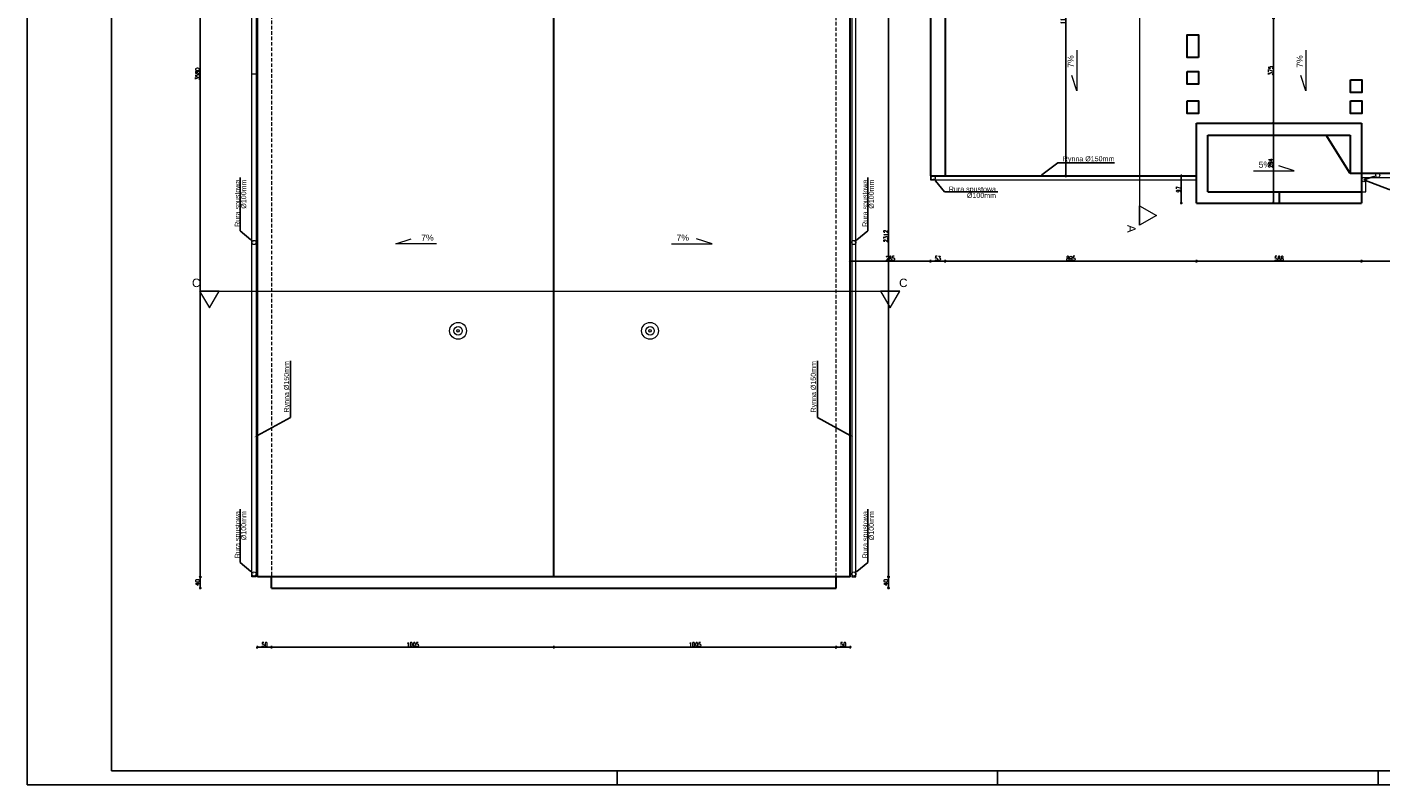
# Model space of a CAD drawing. Header units: millimetres. Extents: x 64838 to 107664, y -36848 to 0.
# Tile 104 of 109: x 95870 to 100689, y -32831 to -30133. Entities that reach past the tile are written whole.
import ezdxf
from ezdxf import colors
from ezdxf.entities.mleader import LeaderData, LeaderLine
from ezdxf.math import Vec2, Vec3

# ---------------------------------------------------------------- set-up
doc = ezdxf.new("R2010")
doc.units = ezdxf.units.MM
doc.linetypes.add('DASHED', pattern=[19.05, 12.7, -6.35])
doc.layers.get('Defpoints').update_dxf_attribs({"color": 30})
for name, color, linetype, lineweight in [('0.09', 22, 'Continuous', 9), ('0.25', 3, 'Continuous', 25), ('J wymiary', 1, 'Continuous', 9), ('OPIS', 7, 'Continuous', 5), ('sciany', 252, 'Continuous', 30)]:
    doc.layers.add(name, color=color, linetype=linetype, lineweight=lineweight)
doc.layers.add('e-cad_opisy', color=7, linetype='Continuous')
doc.styles.add('ADESK2', font='simplex', dxfattribs={"width": 0.7})
doc.styles.get("Standard").update_dxf_attribs({"font": 'arial.ttf'})
doc.dimstyles.new('1-100', dxfattribs={"dimscale": 1.5, "dimtxt": 10, "dimasz": 2, "dimexe": 1, "dimexo": 1, "dimgap": 1.5, "dimtad": 1, "dimdec": 0, "dimrnd": 0.5, "dimdsep": 46, "dimtxsty": 'ADESK2', "dimblk": 'wymiar', "dimcen": -1, "dimdle": 5, "dimse1": 1, "dimse2": 1, "dimclrd": 256, "dimclre": 256, "dimclrt": 256, "dimadec": 0, "dimazin": 0, "dimtfac": 1, "dimtdec": 0, "dimtix": 1, "dimtmove": 0, "dimatfit": 3, "dimfxl": 20, "dimfxlon": 1, "dimtolj": 1, "dimtzin": 0, "dimarcsym": 0})

# ---------------------------------------------------------------- blocks, each defined once
blk = doc.blocks.new('A1_poziom')
at = {"ltscale": 0.8}
for p, q in [((210, 0), (210, 5)), ((345.5, 0), (345.5, 5)), ((481, 0), (481, 5))]:
    blk.add_line(p, q, dxfattribs=at)
for points in [[(0, 0), (0, 297), (25, 297), (25, 594), (841, 594), (841, 0)], [(30, 5), (836, 5), (836, 589), (30, 589)]]:
    blk.add_lwpolyline(points, close=True)
blk = doc.blocks.new('wymiar')
for p, q in [((1.5, 0), (-1.5, 0)), ((1.1, 1.1), (-1.1, -1.1)), ((0, 1.5), (0, -1.5))]:
    blk.add_line(p, q)
blk = doc.blocks.new('*D1221')
at = {"layer": 'Defpoints', "color": 0, "ltscale": 4}
for p in [(99316.9, -29539.6), (99416, -30662.6), (99567.3, -30662.6)]:
    blk.add_point(p, dxfattribs=at)
at = {"layer": 'J wymiary', "lineweight": -2}
blk.add_line((99567.3, -29542.6), (99567.3, -30659.6), dxfattribs=at)
at = {"layer": 'J wymiary', "lineweight": -2, "ltscale": 4, "xscale": 3, "yscale": 3, "zscale": 3}
for p, rotation in [((99567.3, -29539.6), 90), ((99567.3, -30662.6), 270)]:
    blk.add_blockref('wymiar', p, dxfattribs=dict(at, rotation=rotation))
at = {"layer": 'J wymiary', "ltscale": 4, "insert": (99557.5, -30101.1), "char_height": 15, "attachment_point": 5, "rotation": 90, "style": 'ADESK2'}
blk.add_mtext('\\A1;1123', dxfattribs=at)
blk = doc.blocks.new('*D1225')
at = {"layer": 'Defpoints', "color": 0, "ltscale": 4}
for p in [(96803.7, -28510.1), (96486.2, -32090.1), (96866.1, -32090.1)]:
    blk.add_point(p, dxfattribs=at)
at = {"layer": 'J wymiary', "lineweight": -2}
blk.add_line((96486.2, -28513.1), (96486.2, -32087.1), dxfattribs=at)
at = {"layer": 'J wymiary', "lineweight": -2, "ltscale": 4, "xscale": 3, "yscale": 3, "zscale": 3}
for p, rotation in [((96486.2, -28510.1), 90), ((96486.2, -32090.1), 270)]:
    blk.add_blockref('wymiar', p, dxfattribs=dict(at, rotation=rotation))
at = {"layer": 'J wymiary', "ltscale": 4, "insert": (96476.4, -30300.1), "char_height": 15, "attachment_point": 5, "rotation": 90, "style": 'ADESK2'}
blk.add_mtext('\\A1;3580', dxfattribs=at)
blk = doc.blocks.new('*D1226')
at = {"layer": 'Defpoints', "color": 0, "ltscale": 4}
for p in [(96866.1, -32090.1), (96486.2, -32130.1), (96866.1, -32130.1)]:
    blk.add_point(p, dxfattribs=at)
at = {"layer": 'J wymiary', "lineweight": -2}
blk.add_line((96486.2, -32093.1), (96486.2, -32127.1), dxfattribs=at)
at = {"layer": 'J wymiary', "lineweight": -2, "ltscale": 4, "xscale": 3, "yscale": 3, "zscale": 3}
for p, rotation in [((96486.2, -32090.1), 90), ((96486.2, -32130.1), 270)]:
    blk.add_blockref('wymiar', p, dxfattribs=dict(at, rotation=rotation))
at = {"layer": 'J wymiary', "ltscale": 4, "insert": (96476.4, -32110.1), "char_height": 15, "attachment_point": 5, "rotation": 90, "style": 'ADESK2'}
blk.add_mtext('\\A1;40', dxfattribs=at)
blk = doc.blocks.new('*D1227')
at = {"layer": 'Defpoints', "color": 0, "ltscale": 4}
for p in [(96690, -32090.1), (96740, -32090.1), (96740, -32341)]:
    blk.add_point(p, dxfattribs=at)
at = {"layer": 'J wymiary', "lineweight": -2}
blk.add_line((96693, -32341), (96737, -32341), dxfattribs=at)
at = {"layer": 'J wymiary', "lineweight": -2, "ltscale": 4, "xscale": 3, "yscale": 3, "zscale": 3, "rotation": 180}
blk.add_blockref('wymiar', (96690, -32341), dxfattribs=at)
at = {"layer": 'J wymiary', "lineweight": -2, "ltscale": 4, "xscale": 3, "yscale": 3, "zscale": 3}
blk.add_blockref('wymiar', (96740, -32341), dxfattribs=at)
at = {"layer": 'J wymiary', "ltscale": 4, "insert": (96715, -32331.2), "char_height": 15, "attachment_point": 5, "style": 'ADESK2'}
blk.add_mtext('\\A1;50', dxfattribs=at)
blk = doc.blocks.new('*D1228')
at = {"layer": 'Defpoints', "color": 0, "ltscale": 4}
for p in [(97745, -31952.5), (96740, -32090.1), (97745, -32341)]:
    blk.add_point(p, dxfattribs=at)
at = {"layer": 'J wymiary', "lineweight": -2}
blk.add_line((96743, -32341), (97742, -32341), dxfattribs=at)
at = {"layer": 'J wymiary', "lineweight": -2, "ltscale": 4, "xscale": 3, "yscale": 3, "zscale": 3, "rotation": 180}
blk.add_blockref('wymiar', (96740, -32341), dxfattribs=at)
at = {"layer": 'J wymiary', "lineweight": -2, "ltscale": 4, "xscale": 3, "yscale": 3, "zscale": 3}
blk.add_blockref('wymiar', (97745, -32341), dxfattribs=at)
at = {"layer": 'J wymiary', "ltscale": 4, "insert": (97242.5, -32331.2), "char_height": 15, "attachment_point": 5, "style": 'ADESK2'}
blk.add_mtext('\\A1;1005', dxfattribs=at)
blk = doc.blocks.new('*D1229')
at = {"layer": 'Defpoints', "color": 0, "ltscale": 4}
for p in [(97745, -31952.5), (98750, -32059.1), (98750, -32341)]:
    blk.add_point(p, dxfattribs=at)
at = {"layer": 'J wymiary', "lineweight": -2}
blk.add_line((97748, -32341), (98747, -32341), dxfattribs=at)
at = {"layer": 'J wymiary', "lineweight": -2, "ltscale": 4, "xscale": 3, "yscale": 3, "zscale": 3, "rotation": 180}
blk.add_blockref('wymiar', (97745, -32341), dxfattribs=at)
at = {"layer": 'J wymiary', "lineweight": -2, "ltscale": 4, "xscale": 3, "yscale": 3, "zscale": 3}
blk.add_blockref('wymiar', (98750, -32341), dxfattribs=at)
at = {"layer": 'J wymiary', "ltscale": 4, "insert": (98247.5, -32331.2), "char_height": 15, "attachment_point": 5, "style": 'ADESK2'}
blk.add_mtext('\\A1;1005', dxfattribs=at)
blk = doc.blocks.new('*D1230')
at = {"layer": 'Defpoints', "color": 0, "ltscale": 4}
for p in [(98750, -32059.1), (98800, -32054.2), (98800, -32341)]:
    blk.add_point(p, dxfattribs=at)
at = {"layer": 'J wymiary', "lineweight": -2}
blk.add_line((98753, -32341), (98797, -32341), dxfattribs=at)
at = {"layer": 'J wymiary', "lineweight": -2, "ltscale": 4, "xscale": 3, "yscale": 3, "zscale": 3, "rotation": 180}
blk.add_blockref('wymiar', (98750, -32341), dxfattribs=at)
at = {"layer": 'J wymiary', "lineweight": -2, "ltscale": 4, "xscale": 3, "yscale": 3, "zscale": 3}
blk.add_blockref('wymiar', (98800, -32341), dxfattribs=at)
at = {"layer": 'J wymiary', "ltscale": 4, "insert": (98775, -32331.2), "char_height": 15, "attachment_point": 5, "style": 'ADESK2'}
blk.add_mtext('\\A1;50', dxfattribs=at)
blk = doc.blocks.new('*D1231')
at = {"layer": 'Defpoints', "color": 0, "ltscale": 4}
for p in [(98800, -30644.9), (99085, -30644.9), (98800, -30966.6)]:
    blk.add_point(p, dxfattribs=at)
at = {"layer": 'J wymiary', "lineweight": -2}
blk.add_line((99082, -30966.6), (98803, -30966.6), dxfattribs=at)
at = {"layer": 'J wymiary', "lineweight": -2, "ltscale": 4, "xscale": 3, "yscale": 3, "zscale": 3, "rotation": 180}
blk.add_blockref('wymiar', (98800, -30966.6), dxfattribs=at)
at = {"layer": 'J wymiary', "lineweight": -2, "ltscale": 4, "xscale": 3, "yscale": 3, "zscale": 3}
blk.add_blockref('wymiar', (99085, -30966.6), dxfattribs=at)
at = {"layer": 'J wymiary', "ltscale": 4, "insert": (98942.5, -30956.9), "char_height": 15, "attachment_point": 5, "style": 'ADESK2'}
blk.add_mtext('\\A1;285', dxfattribs=at)
blk = doc.blocks.new('*D1232')
at = {"layer": 'Defpoints', "color": 0, "ltscale": 4}
for p in [(99138, -30534.7), (99085, -30644.9), (99138, -30966.6)]:
    blk.add_point(p, dxfattribs=at)
at = {"layer": 'J wymiary', "lineweight": -2}
blk.add_line((99088, -30966.6), (99135, -30966.6), dxfattribs=at)
at = {"layer": 'J wymiary', "lineweight": -2, "ltscale": 4, "xscale": 3, "yscale": 3, "zscale": 3, "rotation": 180}
blk.add_blockref('wymiar', (99085, -30966.6), dxfattribs=at)
at = {"layer": 'J wymiary', "lineweight": -2, "ltscale": 4, "xscale": 3, "yscale": 3, "zscale": 3}
blk.add_blockref('wymiar', (99138, -30966.6), dxfattribs=at)
at = {"layer": 'J wymiary', "ltscale": 4, "insert": (99111.5, -30956.9), "char_height": 15, "attachment_point": 5, "style": 'ADESK2'}
blk.add_mtext('\\A1;53', dxfattribs=at)
blk = doc.blocks.new('*D1233')
at = {"layer": 'Defpoints', "color": 0, "ltscale": 4}
for p in [(99138, -30534.7), (100032.6, -30588), (100032.6, -30966.6)]:
    blk.add_point(p, dxfattribs=at)
at = {"layer": 'J wymiary', "lineweight": -2, "ltscale": 4}
blk.add_line((99141, -30966.6), (100029.6, -30966.6), dxfattribs=at)
at = {"layer": 'J wymiary', "lineweight": -2, "ltscale": 4, "xscale": 3, "yscale": 3, "zscale": 3, "rotation": 180}
blk.add_blockref('wymiar', (99138, -30966.6), dxfattribs=at)
at = {"layer": 'J wymiary', "lineweight": -2, "ltscale": 4, "xscale": 3, "yscale": 3, "zscale": 3}
blk.add_blockref('wymiar', (100032.6, -30966.6), dxfattribs=at)
at = {"layer": 'J wymiary', "ltscale": 4, "insert": (99585.3, -30956.9), "char_height": 15, "attachment_point": 5, "style": 'ADESK2'}
blk.add_mtext('\\A1;895', dxfattribs=at)
blk = doc.blocks.new('*D1234')
at = {"layer": 'Defpoints', "color": 0, "ltscale": 4}
for p in [(100032.6, -30588), (100620, -30595.2), (100620, -30966.6)]:
    blk.add_point(p, dxfattribs=at)
at = {"layer": 'J wymiary', "lineweight": -2, "ltscale": 4}
blk.add_line((100035.6, -30966.6), (100617, -30966.6), dxfattribs=at)
at = {"layer": 'J wymiary', "lineweight": -2, "ltscale": 4, "xscale": 3, "yscale": 3, "zscale": 3, "rotation": 180}
blk.add_blockref('wymiar', (100032.6, -30966.6), dxfattribs=at)
at = {"layer": 'J wymiary', "lineweight": -2, "ltscale": 4, "xscale": 3, "yscale": 3, "zscale": 3}
blk.add_blockref('wymiar', (100620, -30966.6), dxfattribs=at)
at = {"layer": 'J wymiary', "ltscale": 4, "insert": (100326.3, -30956.9), "char_height": 15, "attachment_point": 5, "style": 'ADESK2'}
blk.add_mtext('\\A1;588', dxfattribs=at)
blk = doc.blocks.new('*D1235')
at = {"layer": 'Defpoints', "color": 0, "ltscale": 4}
for p in [(102790, -30510.1), (100620, -30595.2), (102790, -30966.6)]:
    blk.add_point(p, dxfattribs=at)
at = {"layer": 'J wymiary', "lineweight": -2, "ltscale": 4}
blk.add_line((100623, -30966.6), (102787, -30966.6), dxfattribs=at)
at = {"layer": 'J wymiary', "lineweight": -2, "ltscale": 4, "xscale": 3, "yscale": 3, "zscale": 3, "rotation": 180}
blk.add_blockref('wymiar', (100620, -30966.6), dxfattribs=at)
at = {"layer": 'J wymiary', "lineweight": -2, "ltscale": 4, "xscale": 3, "yscale": 3, "zscale": 3}
blk.add_blockref('wymiar', (102790, -30966.6), dxfattribs=at)
at = {"layer": 'J wymiary', "ltscale": 4, "insert": (101705, -30956.9), "char_height": 15, "attachment_point": 5, "style": 'ADESK2'}
blk.add_mtext('\\A1;2170', dxfattribs=at)
blk = doc.blocks.new('*D1237')
at = {"layer": 'Defpoints', "color": 0, "ltscale": 4}
for p in [(98715.5, -32090.1), (98936.1, -32090.1), (98715.5, -32130.1)]:
    blk.add_point(p, dxfattribs=at)
at = {"layer": 'J wymiary', "lineweight": -2}
blk.add_line((98936.1, -32127.1), (98936.1, -32093.1), dxfattribs=at)
at = {"layer": 'J wymiary', "lineweight": -2, "ltscale": 4, "xscale": 3, "yscale": 3, "zscale": 3}
for p, rotation in [((98936.1, -32090.1), 90), ((98936.1, -32130.1), 270)]:
    blk.add_blockref('wymiar', p, dxfattribs=dict(at, rotation=rotation))
at = {"layer": 'J wymiary', "ltscale": 4, "insert": (98926.4, -32110.1), "char_height": 15, "attachment_point": 5, "rotation": 90, "style": 'ADESK2'}
blk.add_mtext('\\A1;40', dxfattribs=at)
blk = doc.blocks.new('*D1238')
at = {"layer": 'Defpoints', "color": 0, "ltscale": 4}
for p in [(98883.2, -29778.6), (98936.1, -29778.6), (98715.5, -32090.1)]:
    blk.add_point(p, dxfattribs=at)
at = {"layer": 'J wymiary', "lineweight": -2}
blk.add_line((98936.1, -32087.1), (98936.1, -29781.6), dxfattribs=at)
at = {"layer": 'J wymiary', "lineweight": -2, "ltscale": 4, "xscale": 3, "yscale": 3, "zscale": 3}
for p, rotation in [((98936.1, -29778.6), 90), ((98936.1, -32090.1), 270)]:
    blk.add_blockref('wymiar', p, dxfattribs=dict(at, rotation=rotation))
at = {"layer": 'J wymiary', "ltscale": 4, "insert": (98926.4, -30877.3), "char_height": 15, "attachment_point": 5, "rotation": 90, "style": 'ADESK2'}
blk.add_mtext('\\A1;2312', dxfattribs=at)
blk = doc.blocks.new('*D1252')
at = {"layer": 'Defpoints', "color": 0, "ltscale": 4}
for p in [(100032.6, -30662.6), (99978.3, -30759.6), (100032.6, -30759.6)]:
    blk.add_point(p, dxfattribs=at)
at = {"layer": 'J wymiary', "lineweight": -2}
blk.add_line((99978.3, -30665.6), (99978.3, -30756.6), dxfattribs=at)
at = {"layer": 'J wymiary', "lineweight": -2, "ltscale": 4, "xscale": 3, "yscale": 3, "zscale": 3}
for p, rotation in [((99978.3, -30662.6), 90), ((99978.3, -30759.6), 270)]:
    blk.add_blockref('wymiar', p, dxfattribs=dict(at, rotation=rotation))
at = {"layer": 'J wymiary', "ltscale": 4, "insert": (99968.6, -30711.1), "char_height": 15, "attachment_point": 5, "rotation": 90, "style": 'ADESK2'}
blk.add_mtext('\\A1;97', dxfattribs=at)
blk = doc.blocks.new('*D1259')
at = {"layer": 'Defpoints', "color": 0, "ltscale": 4}
for p in [(100489.6, -30101.1), (100306.3, -30475.6), (100447.9, -30475.6)]:
    blk.add_point(p, dxfattribs=at)
at = {"layer": 'J wymiary', "lineweight": -2}
blk.add_line((100306.3, -30104.1), (100306.3, -30472.6), dxfattribs=at)
at = {"layer": 'J wymiary', "lineweight": -2, "ltscale": 4, "xscale": 3, "yscale": 3, "zscale": 3}
for p, rotation in [((100306.3, -30101.1), 90), ((100306.3, -30475.6), 270)]:
    blk.add_blockref('wymiar', p, dxfattribs=dict(at, rotation=rotation))
at = {"layer": 'J wymiary', "ltscale": 4, "insert": (100296.6, -30288.3), "char_height": 15, "attachment_point": 5, "rotation": 90, "style": 'ADESK2'}
blk.add_mtext('\\A1;375', dxfattribs=at)
blk = doc.blocks.new('*D1260')
at = {"layer": 'Defpoints', "color": 0, "ltscale": 4}
for p in [(100447.9, -30475.6), (100306.3, -30759.6), (100440.6, -30759.6)]:
    blk.add_point(p, dxfattribs=at)
at = {"layer": 'J wymiary', "lineweight": -2}
blk.add_line((100306.3, -30478.6), (100306.3, -30756.6), dxfattribs=at)
at = {"layer": 'J wymiary', "lineweight": -2, "ltscale": 4, "xscale": 3, "yscale": 3, "zscale": 3}
for p, rotation in [((100306.3, -30475.6), 90), ((100306.3, -30759.6), 270)]:
    blk.add_blockref('wymiar', p, dxfattribs=dict(at, rotation=rotation))
at = {"layer": 'J wymiary', "ltscale": 4, "insert": (100296.6, -30617.6), "char_height": 15, "attachment_point": 5, "rotation": 90, "style": 'ADESK2'}
blk.add_mtext('\\A1;284', dxfattribs=at)

msp = doc.modelspace()

# ---------------------------------------------------------------- linework, layer by layer
at = {"layer": '0.09'}
msp.add_line((96669.95, -30300.1), (96684.95, -30300.1), dxfattribs=at)
at = {"layer": '0.25'}
for p, q in [((98799.95, -32090.1), (98799.95, -28510.1)), ((96689.95, -32090.1), (98799.95, -32090.1))]:
    msp.add_line(p, q, dxfattribs=at)
at = {"layer": 'OPIS'}
for p, q in [((96669.95, -32090.1), (96669.95, -28510.1)), ((96684.95, -28510.1), (96684.95, -32090.1)), ((98804.95, -28510.1), (98804.95, -32090.1)), ((98819.95, -32090.1), (98819.95, -28510.1)), ((99829.95, -29006.61), (99829.95, -30839.07)), ((99606.03, -30215.45), (99606.03, -30360.64)), ((100421.35, -30215.45), (100421.35, -30360.64)), ((99606.03, -30360.64), (99588.2, -30305.33)), ((100421.35, -30360.64), (100403.52, -30305.33)), ((100235.23, -30644.7), (100380.43, -30644.7)), ((100380.43, -30644.7), (100325.12, -30626.88)), ((99084.95, -30662.6), (99084.95, -30677.6)), ((99084.95, -30677.6), (100032.57, -30677.6)), ((100619.95, -30669.1), (102789.95, -30669.1)), ((100634.95, -30719.6), (100634.95, -30669.1)), ((100619.95, -30719.6), (100634.95, -30719.6)), ((97181.64, -30904.63), (97236.95, -30886.81)), ((98308.27, -30904.63), (98252.95, -30886.81)), ((97326.84, -30904.63), (97181.64, -30904.63)), ((98163.07, -30904.63), (98308.27, -30904.63)), ((96483.77, -31073.09), (98976.61, -31073.09)), ((96684.95, -32090.1), (96669.95, -32090.1)), ((98804.95, -32090.1), (98819.95, -32090.1))]:
    msp.add_line(p, q, dxfattribs=at)
for points in [[(99889.95, -30804.43), (99829.95, -30839.07), (99829.95, -30769.79)], [(96518.42, -31133.09), (96553.06, -31073.09), (96483.77, -31073.09)], [(98941.97, -31133.09), (98976.61, -31073.09), (98907.33, -31073.09)]]:
    msp.add_lwpolyline(points, close=True, dxfattribs=at)
for centre in [(99094.95, -30670.1), (100627.45, -30676.6), (100677.45, -30661.6), (96677.45, -30900.1), (98812.45, -30900.1), (96677.45, -32080.1), (98812.45, -32080.1)]:
    msp.add_circle(centre, 7.5, dxfattribs=at)
at = {"layer": 'OPIS', "ltscale": 50}
for centre, radius in [((97403.75, -31214.68), 30), ((97403.75, -31214.68), 15), ((97403.75, -31214.68), 4.47), ((98087.1, -31214.67), 30), ((98087.1, -31214.67), 15), ((98087.1, -31214.67), 4.47)]:
    msp.add_circle(centre, radius, dxfattribs=at)
at = {"layer": 'sciany'}
for p, q in [((96689.95, -32090.1), (96689.95, -28510.1)), ((97744.95, -32090.1), (97744.95, -28510.1)), ((98799.95, -32090.1), (98799.95, -28510.1)), ((99084.95, -29539.6), (99084.95, -30662.6)), ((99137.95, -29539.6), (99137.95, -30662.6)), ((100032.57, -30759.6), (100032.57, -30475.6)), ((100032.57, -30475.6), (100619.95, -30475.6)), ((100619.95, -30475.6), (100619.95, -30654.1)), ((100072.57, -30517.6), (100579.95, -30517.6)), ((100072.57, -30719.6), (100072.57, -30517.6)), ((100579.95, -30654.1), (100494.4, -30517.6)), ((100579.95, -30517.6), (100579.95, -30654.1)), ((99084.95, -30662.6), (100032.57, -30662.6)), ((100619.95, -30654.1), (100579.95, -30654.1)), ((102829.95, -30654.1), (100619.95, -30654.1)), ((100619.95, -30654.1), (100619.95, -30719.6)), ((100072.57, -30719.6), (100579.95, -30719.6)), ((100326.26, -30719.6), (100326.26, -30759.6)), ((100579.95, -30719.6), (100619.95, -30719.6)), ((100619.95, -30719.6), (100619.95, -30759.6)), ((100032.57, -30759.6), (100619.95, -30759.6)), ((98799.95, -32090.1), (96689.95, -32090.1)), ((96739.95, -32130.1), (96739.95, -32090.1)), ((98749.95, -32130.1), (98749.95, -32090.1)), ((96739.95, -32130.1), (98749.95, -32130.1))]:
    msp.add_line(p, q, dxfattribs=at)
at = {"layer": 'sciany', "linetype": 'DASHED', "lineweight": 9}
for p, q in [((96739.95, -28510.1), (96739.95, -32090.1)), ((98749.95, -32090.1), (98749.95, -30042.6))]:
    msp.add_line(p, q, dxfattribs=at)
at = {"layer": 'sciany'}
for points in [[(100039.57, -30241.1), (99999.57, -30241.1), (99999.57, -30161.1), (100039.57, -30161.1)], [(99999.57, -30291.1), (100039.57, -30291.1), (100039.57, -30336.1), (99999.57, -30336.1)], [(100580.95, -30321.1), (100620.95, -30321.1), (100620.95, -30366.1), (100580.95, -30366.1)], [(99999.57, -30396.1), (100039.57, -30396.1), (100039.57, -30441.1), (99999.57, -30441.1)], [(100580.95, -30396.1), (100620.95, -30396.1), (100620.95, -30441.1), (100580.95, -30441.1)]]:
    msp.add_lwpolyline(points, close=True, dxfattribs=at)

# ---------------------------------------------------------------- block references
at = {"layer": 'e-cad_opisy', "ltscale": 4, "xscale": 10, "yscale": 10, "zscale": 10}
msp.add_blockref('A1_poziom', (95869.55, -32831.02), dxfattribs=at)

# ---------------------------------------------------------------- texts
at = {"layer": 'OPIS'}
for p in [(99595.28, -30278.18), (100410.6, -30278.18)]:
    msp.add_text('7%%%', height=22, rotation=90, dxfattribs=at).set_placement(p)
for s, p in [('5%%%', (100253.54, -30633.95)), ('7%%%', (97272.54, -30893.88)), ('7%%%', (98181.38, -30893.88))]:
    msp.add_text(s, height=22, dxfattribs=at).set_placement(p)
at = {"layer": 'OPIS', "insert": (99800.89, -30851.23), "char_height": 30, "width": 162.4495, "attachment_point": 5, "rotation": 270}
msp.add_mtext('A', dxfattribs=at)
at = {"layer": 'OPIS', "char_height": 30, "width": 162.4495, "attachment_point": 5}
for insert in [(96471.62, -31044.03), (98988.77, -31044.03)]:
    msp.add_mtext('C', dxfattribs=dict(at, insert=insert))

# ---------------------------------------------------------------- dimensions: what is measured, and where the dimension line sits
at = {"layer": 'J wymiary'}
for base, p1, p2, picture, middle in [((96486.18, -32090.1), (96803.69, -28510.1), (96866.08, -32090.1), '*D1225', (96476.43, -30300.1)), ((99567.27, -30662.6), (99316.85, -29539.6), (99415.99, -30662.6), '*D1221', (99557.52, -30101.1)), ((100306.34864968, -30475.59593817), (100489.56790934, -30101.09593817), (100447.89290477, -30475.59593817), '*D1259', (100296.59864968, -30288.34593817)), ((100306.35, -30759.6), (100447.89, -30475.6), (100440.65, -30759.6), '*D1260', (100296.6, -30617.6)), ((99978.34, -30759.6), (100032.57, -30662.6), (100032.57, -30759.6), '*D1252', (99968.59, -30711.1)), ((96486.18, -32130.1), (96866.08, -32090.1), (96866.08, -32130.1), '*D1226', (96476.43, -32110.1)), ((98936.13, -32090.1), (98715.48, -32130.1), (98715.48, -32090.1), '*D1237', (98926.38, -32110.1))]:
    dim = msp.add_linear_dim(base=base, p1=p1, p2=p2, angle=90, dimstyle='1-100', override={"dimblk": 'wymiar'}, dxfattribs=at)
    dim.commit()
    dim.dimension.update_dxf_attribs({"geometry": picture, "text_midpoint": middle})
dim = msp.add_linear_dim(base=(98936.13, -29778.62), p1=(98715.48, -32090.1), p2=(98883.23, -29778.62), angle=90, dimstyle='1-100', override={"dimblk": 'wymiar'}, dxfattribs=at)
dim.commit()
dim.dimension.update_dxf_attribs({"geometry": '*D1238', "text_midpoint": (98936.13, -30877.26), "dimtype": 160})
for base, p1, p2, picture, middle in [((99137.95, -30966.64), (99084.95, -30644.92), (99137.95, -30534.67), '*D1232', (99111.45, -30956.89)), ((98799.95, -30966.64), (99084.95, -30644.92), (98799.95, -30644.92), '*D1231', (98942.45, -30956.89)), ((97744.95, -32340.97), (96739.95, -32090.1), (97744.95, -31952.45), '*D1228', (97242.45, -32331.22)), ((98749.95, -32340.97), (97744.95, -31952.45), (98749.95, -32059.13), '*D1229', (98247.45, -32331.22)), ((96739.95, -32340.97), (96689.95, -32090.1), (96739.95, -32090.1), '*D1227', (96714.95, -32331.22)), ((98799.95, -32340.97), (98749.95, -32059.13), (98799.95, -32054.17), '*D1230', (98774.95, -32331.22))]:
    dim = msp.add_linear_dim(base=base, p1=p1, p2=p2, dimstyle='1-100', override={"dimblk": 'wymiar'}, dxfattribs=at)
    dim.commit()
    dim.dimension.update_dxf_attribs({"geometry": picture, "text_midpoint": middle})
at = {"layer": 'J wymiary', "ltscale": 4}
for base, p1, p2, picture, middle in [((100032.57, -30966.64), (99137.95, -30534.67), (100032.57, -30587.97), '*D1233', (99585.26, -30956.89)), ((102789.95, -30966.64), (100619.95, -30595.22), (102789.95, -30510.06), '*D1235', (101704.95, -30956.89)), ((100619.95, -30966.64), (100032.57, -30587.97), (100619.95, -30595.22), '*D1234', (100326.26, -30956.89))]:
    dim = msp.add_linear_dim(base=base, p1=p1, p2=p2, dimstyle='1-100', override={"dimtmove": 1}, dxfattribs=at)
    dim.commit()
    dim.dimension.update_dxf_attribs({"geometry": picture, "text_midpoint": middle})

# ---------------------------------------------------------------- leaders
at = {"layer": 'OPIS'}
ml = msp.add_multileader_mtext('Standard', dxfattribs=at)
ml.set_content('Rynna %%C150mm', color=256)
ml.set_leader_properties()
ml.build(insert=Vec2(0, 0))
ml.multileader.update_dxf_attribs({"text_left_attachment_type": 6, "text_right_attachment_type": 6, "arrow_head_size": 14})
ctx = ml.context
ctx.base_point, ctx.char_height, ctx.arrow_head_size, ctx.landing_gap_size, ctx.plane_origin = Vec3(99546.63, -30616.28), 18, 14, 10, Vec3(100015.7, -30551.97)
ctx.left_attachment, ctx.right_attachment = 6, 6
notes = []
notes.append((ctx, [(0, (1, 1, 0), (99538.63, -30616.28), (1, 0), 8, [(0, [(99470.87, -30668.31)], 256, [])])]))
ctx.mtext.insert, ctx.mtext.line_spacing_factor, ctx.mtext.flow_direction = Vec3(99556.63, -30592.99), 0.25, 5
ml = msp.add_multileader_mtext('Standard', dxfattribs=at)
ml.set_content('Rura spustowa\\P\\P\\P %%C100mm', color=256)
ml.set_leader_properties()
ml.build(insert=Vec2(0, 0))
ml.multileader.update_dxf_attribs({"text_left_attachment_type": 6, "text_right_attachment_type": 6, "arrow_head_size": 14})
ctx = ml.context
ctx.base_point, ctx.char_height, ctx.arrow_head_size, ctx.landing_gap_size, ctx.plane_origin, ctx.plane_x_axis, ctx.plane_y_axis = Vec3(96627.8, -30851.17), 18, 14, 10, Vec3(96534.12, -31136.45), Vec3(0, 1), Vec3(-1, 0)
ctx.left_attachment, ctx.right_attachment, ctx.text_align_type = 6, 6, 2
notes.append((ctx, [(0, (1, 1, 0), (96627.8, -30859.17), (0, 1), 8, [(0, [(96677.45, -30900.1)], 256, [])])]))
ctx.mtext.insert, ctx.mtext.text_direction, ctx.mtext.rotation, ctx.mtext.alignment, ctx.mtext.line_spacing_factor, ctx.mtext.flow_direction = Vec3(96609.08, -30676.49), Vec3(0, 1), 1.5707963, 3, 0.25, 5
ml = msp.add_multileader_mtext('Standard', dxfattribs=at)
ml.set_content('Rura spustowa\\P\\P\\P %%C100mm', color=256)
ml.set_leader_properties()
ml.build(insert=Vec2(0, 0))
ml.multileader.update_dxf_attribs({"text_left_attachment_type": 6, "text_right_attachment_type": 6, "arrow_head_size": 14})
ctx = ml.context
ctx.base_point, ctx.char_height, ctx.arrow_head_size, ctx.landing_gap_size, ctx.plane_origin, ctx.plane_x_axis, ctx.plane_y_axis = Vec3(98862.1, -30851.17), 18, 14, 10, Vec3(98955.78, -31136.45), Vec3(0, 1), Vec3(-1, 0)
ctx.left_attachment, ctx.right_attachment, ctx.text_align_type = 6, 6, 2
notes.append((ctx, [(0, (1, 1, 0), (98862.1, -30859.17), (0, 1), 8, [(0, [(98812.45, -30900.1)], 256, [])])]))
ctx.mtext.insert, ctx.mtext.text_direction, ctx.mtext.rotation, ctx.mtext.alignment, ctx.mtext.line_spacing_factor, ctx.mtext.flow_direction = Vec3(98843.38, -30676.49), Vec3(0, 1), 1.5707963, 3, 0.25, 5
ml = msp.add_multileader_mtext('Standard', dxfattribs=at)
ml.set_content('Rura spustowa\\P\\P\\P %%C100mm', color=256)
ml.set_leader_properties()
ml.build(insert=Vec2(0, 0))
ml.multileader.update_dxf_attribs({"text_left_attachment_type": 6, "text_right_attachment_type": 6, "arrow_head_size": 14})
ctx = ml.context
ctx.base_point, ctx.char_height, ctx.arrow_head_size, ctx.landing_gap_size, ctx.plane_origin = Vec3(99143.88, -30719.75), 18, 14, 10, Vec3(98858.6, -30813.43)
ctx.left_attachment, ctx.right_attachment, ctx.text_align_type = 6, 6, 2
notes.append((ctx, [(0, (1, 1, 0), (99135.88, -30719.75), (1, 0), 8, [(0, [(99094.95, -30670.1)], 256, [])])]))
ctx.mtext.insert, ctx.mtext.alignment, ctx.mtext.line_spacing_factor, ctx.mtext.flow_direction = Vec3(99318.56, -30701.02), 3, 0.25, 5
ml = msp.add_multileader_mtext('Standard', dxfattribs=at)
ml.set_content('Rura spustowa\\P\\P\\P %%C100mm', color=256)
ml.set_leader_properties()
ml.build(insert=Vec2(0, 0))
ml.multileader.update_dxf_attribs({"text_left_attachment_type": 6, "text_right_attachment_type": 6, "arrow_head_size": 14})
ctx = ml.context
ctx.base_point, ctx.char_height, ctx.arrow_head_size, ctx.landing_gap_size, ctx.plane_origin = Vec3(100726.38, -30711.25), 18, 14, 10, Vec3(100441.1, -30804.93)
ctx.left_attachment, ctx.right_attachment, ctx.text_align_type = 6, 6, 2
notes.append((ctx, [(0, (1, 1, 0), (100718.38, -30711.25), (1, 0), 8, [(1, [(100677.45, -30661.6), (100627.45, -30676.6)], 256, [])])]))
ctx.mtext.insert, ctx.mtext.alignment, ctx.mtext.line_spacing_factor, ctx.mtext.flow_direction = Vec3(100901.06, -30692.52), 3, 0.25, 5
ml = msp.add_multileader_mtext('Standard', dxfattribs=at)
ml.set_content('Rynna %%C150mm', color=256)
ml.set_leader_properties()
ml.build(insert=Vec2(0, 0))
ml.multileader.update_dxf_attribs({"text_left_attachment_type": 6, "text_right_attachment_type": 6, "arrow_head_size": 14})
ctx = ml.context
ctx.base_point, ctx.char_height, ctx.arrow_head_size, ctx.landing_gap_size, ctx.plane_origin, ctx.plane_x_axis, ctx.plane_y_axis = Vec3(96807.19, -31515.31), 18, 14, 10, Vec3(96673.96, -31050.48), Vec3(0, 1), Vec3(-1, 0)
ctx.left_attachment, ctx.right_attachment = 6, 6
notes.append((ctx, [(0, (1, 1, 0), (96807.19, -31523.31), (0, 1), 8, [(0, [(96678.02, -31593.61)], 256, [])])]))
ctx.mtext.insert, ctx.mtext.text_direction, ctx.mtext.rotation, ctx.mtext.line_spacing_factor, ctx.mtext.flow_direction = Vec3(96783.9, -31505.31), Vec3(0, 1), 1.5707963, 0.25, 5
ml = msp.add_multileader_mtext('Standard', dxfattribs=at)
ml.set_content('Rynna %%C150mm', color=256)
ml.set_leader_properties()
ml.build(insert=Vec2(0, 0))
ml.multileader.update_dxf_attribs({"text_left_attachment_type": 6, "text_right_attachment_type": 6, "arrow_head_size": 14})
ctx = ml.context
ctx.base_point, ctx.char_height, ctx.arrow_head_size, ctx.landing_gap_size, ctx.plane_origin, ctx.plane_x_axis, ctx.plane_y_axis = Vec3(98682.72, -31515.31), 18, 14, 10, Vec3(98815.94, -31050.48), Vec3(0, 1), Vec3(-1, 0)
ctx.left_attachment, ctx.right_attachment = 6, 6
notes.append((ctx, [(0, (1, 1, 0), (98682.72, -31523.31), (0, 1), 8, [(0, [(98811.89, -31593.61)], 256, [])])]))
ctx.mtext.insert, ctx.mtext.text_direction, ctx.mtext.rotation, ctx.mtext.line_spacing_factor, ctx.mtext.flow_direction = Vec3(98659.42, -31505.31), Vec3(0, 1), 1.5707963, 0.25, 5
ml = msp.add_multileader_mtext('Standard', dxfattribs=at)
ml.set_content('Rura spustowa\\P\\P\\P %%C100mm', color=256)
ml.set_leader_properties()
ml.build(insert=Vec2(0, 0))
ml.multileader.update_dxf_attribs({"text_left_attachment_type": 6, "text_right_attachment_type": 6, "arrow_head_size": 14})
ctx = ml.context
ctx.base_point, ctx.char_height, ctx.arrow_head_size, ctx.landing_gap_size, ctx.plane_origin, ctx.plane_x_axis, ctx.plane_y_axis = Vec3(96627.8, -32031.17), 18, 14, 10, Vec3(96534.12, -32316.45), Vec3(0, 1), Vec3(-1, 0)
ctx.left_attachment, ctx.right_attachment, ctx.text_align_type = 6, 6, 2
notes.append((ctx, [(0, (1, 1, 0), (96627.8, -32039.17), (0, 1), 8, [(0, [(96677.45, -32080.1)], 256, [])])]))
ctx.mtext.insert, ctx.mtext.text_direction, ctx.mtext.rotation, ctx.mtext.alignment, ctx.mtext.line_spacing_factor, ctx.mtext.flow_direction = Vec3(96609.08, -31856.49), Vec3(0, 1), 1.5707963, 3, 0.25, 5
ml = msp.add_multileader_mtext('Standard', dxfattribs=at)
ml.set_content('Rura spustowa\\P\\P\\P %%C100mm', color=256)
ml.set_leader_properties()
ml.build(insert=Vec2(0, 0))
ml.multileader.update_dxf_attribs({"text_left_attachment_type": 6, "text_right_attachment_type": 6, "arrow_head_size": 14})
ctx = ml.context
ctx.base_point, ctx.char_height, ctx.arrow_head_size, ctx.landing_gap_size, ctx.plane_origin, ctx.plane_x_axis, ctx.plane_y_axis = Vec3(98862.1, -32031.17), 18, 14, 10, Vec3(98955.78, -32316.45), Vec3(0, 1), Vec3(-1, 0)
ctx.left_attachment, ctx.right_attachment, ctx.text_align_type = 6, 6, 2
notes.append((ctx, [(0, (1, 1, 0), (98862.1, -32039.17), (0, 1), 8, [(0, [(98812.45, -32080.1)], 256, [])])]))
ctx.mtext.insert, ctx.mtext.text_direction, ctx.mtext.rotation, ctx.mtext.alignment, ctx.mtext.line_spacing_factor, ctx.mtext.flow_direction = Vec3(98843.38, -31856.49), Vec3(0, 1), 1.5707963, 3, 0.25, 5
for ctx, leaders in notes:
    for number, flags, end, landing, length, lines in leaders:
        leader = LeaderData()
        leader.index, (leader.has_last_leader_line, leader.has_dogleg_vector, leader.attachment_direction) = number, flags
        leader.last_leader_point, leader.dogleg_vector, leader.dogleg_length = Vec3(end), Vec3(landing), length
        for number, points, colour, breaks in lines:
            line = LeaderLine()
            line.index, line.vertices, line.color, line.breaks = number, Vec3.list(points), colors.encode_raw_color(colour), breaks
            leader.lines.append(line)
        ctx.leaders.append(leader)

doc.saveas('drawing.dxf')
